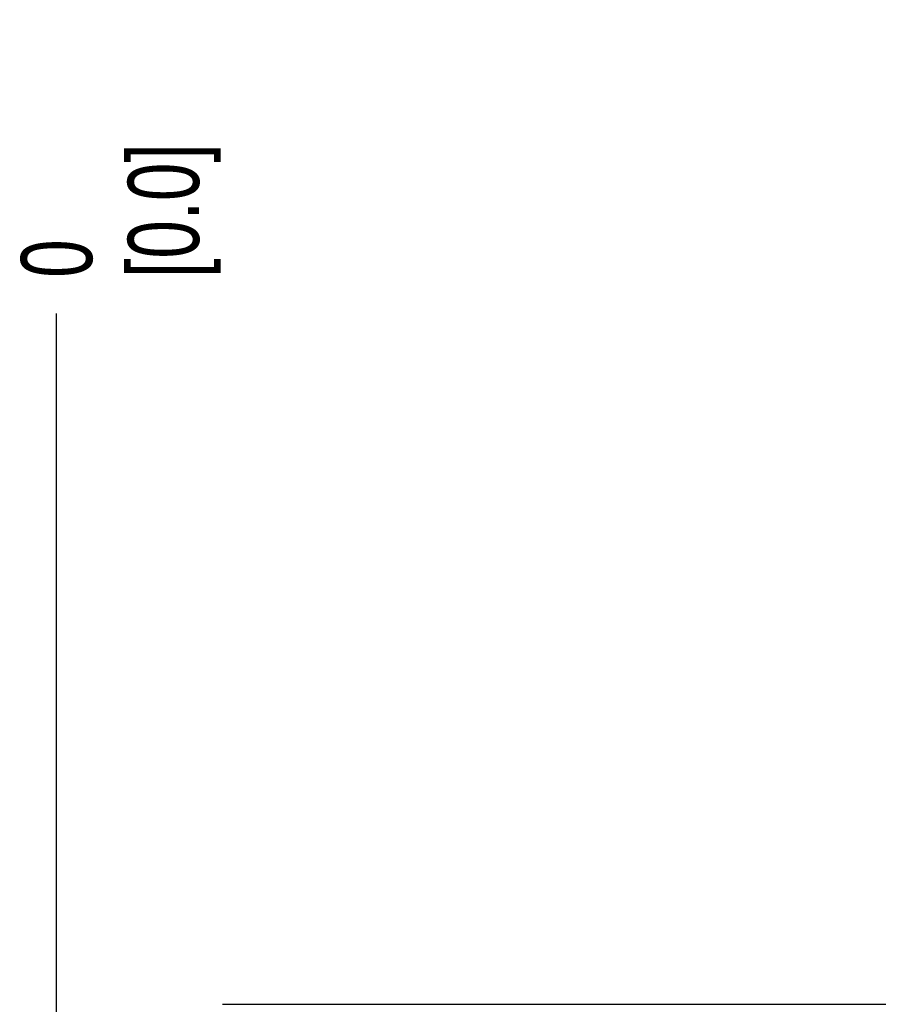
# Paper-space layout 'SUBMITTAL_E3H_2_2' of a CAD drawing. Header units: millimetres. Extents: x 0 to 841, y 0 to 594.
# Tile 45 of 58: x 305 to 347, y 491 to 540. Entities that reach past the tile are written whole.
import ezdxf

# ---------------------------------------------------------------- set-up
doc = ezdxf.new("R2010")
doc.units = ezdxf.units.MM
doc.header["$LTSCALE"] = 46.255
doc.layers.get('0').update_dxf_attribs({"linetype": 'CONTINUOUS'})
doc.styles.get("Standard").update_dxf_attribs({"font": 'txt', "width": 0.725})
doc.dimstyles.new('DIMSTYLE_3', dxfattribs={"dimtxt": 3.5, "dimasz": 4.8, "dimexe": 3.2, "dimexo": 1.6, "dimgap": 0.875, "dimtad": 0, "dimtih": 1, "dimtoh": 1, "dimdec": 1, "dimzin": 0, "dimdsep": 46, "dimtxsty": 'STANDARD', "dimblk": 'CLOSED', "dimblk1": 'CLOSED', "dimblk2": 'CLOSED', "dimcen": 0.09, "dimadec": 0, "dimazin": 0, "dimtp": 0.4, "dimtm": 0.4, "dimtfac": 1, "dimtdec": 1, "dimtofl": 0, "dimtmove": 0, "dimatfit": 3, "dimldrblk": 'CLOSED', "dimfxl": 1, "dimtolj": 1, "dimtzin": 0, "dimarcsym": 0})

# ---------------------------------------------------------------- blocks, each defined once
blk = doc.blocks.new('*D77')
at = {"color": 2, "linetype": 'CONTINUOUS'}
blk.add_line((307.069, 481.908), (307.069, 525.338), dxfattribs=at)
at = {"color": 2, "linetype": 'CONTINUOUS', "insert": (305.319, 527.088), "char_height": 3.5, "width": 12.6875, "attachment_point": 1, "rotation": 90, "line_spacing_factor": 0.9}
blk.add_mtext('0\\P[0.0]', dxfattribs=at)
blk = doc.blocks.new('_CLOSED')
at = {"color": 0, "linetype": 'BYBLOCK'}
for p, q in [((0, 0), (-1, 0.167)), ((-1, 0.167), (-1, -0.167)), ((-1, -0.167), (0, 0)), ((-1, 0), (0, 0))]:
    blk.add_line(p, q, dxfattribs=at)

psp = doc.layouts.new('SUBMITTAL_E3H_2_2')

# ---------------------------------------------------------------- linework, layer by layer
at = {"color": 3, "linetype": 'CONTINUOUS'}
psp.add_line((315.229, 491.368), (359.824, 491.368), dxfattribs=at)

# ---------------------------------------------------------------- dimensions: what is measured, and where the dimension line sits
at = {"color": 2, "linetype": 'CONTINUOUS'}
dim = psp.add_ordinate_dim(feature_location=(307.069, 481.908), offset=(0, 43.43), dtype=1, origin=(307.069, 480.308), text='0\\P[0.0]', dimstyle='DIMSTYLE_3', dxfattribs=at)
dim.commit()
dim.dimension.update_dxf_attribs({"geometry": '*D77', "text_midpoint": (309.694, 533.432)})

doc.saveas('drawing.dxf')
